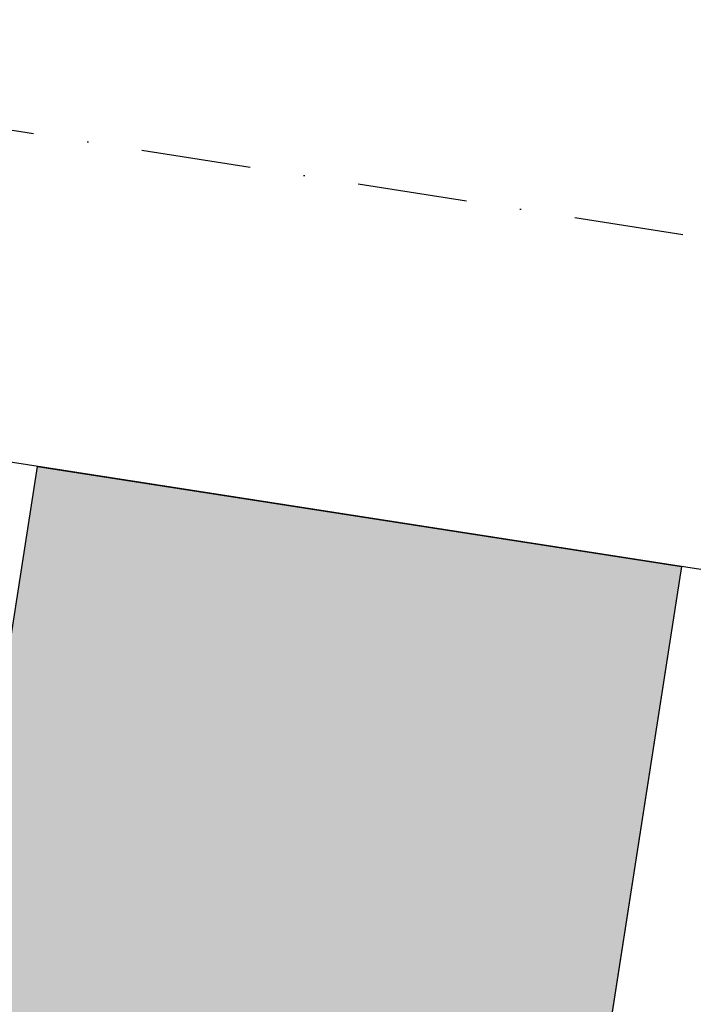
# Model space of a CAD drawing. Extents: x 662872 to 741672, y -776821 to -720021.
# Tile 8 of 13: x 699640 to 705791, y -741205 to -732211. Entities that reach past the tile are written whole.
import ezdxf

# ---------------------------------------------------------------- set-up
doc = ezdxf.new("R2010")
doc.units = 0
doc.header["$LTSCALE"] = 200
doc.linetypes.add('DASHDOT', pattern=[10, 5, -2.5, 0, -2.5])
doc.layers.add('Immagini elementi utilizzati', color=7, linetype='CONTINUOUS')
doc.layers.add('Planimetria', color=7, linetype='CONTINUOUS')

msp = doc.modelspace()

# ---------------------------------------------------------------- hatches: boundary and pattern name
at = {"layer": 'Immagini elementi utilizzati', "linetype": 'Continuous'}
msp.add_hatch(color=106, dxfattribs=at).paths.add_polyline_path([(699802.4, -736291.6), (705682.6, -737206.9), (704759.8, -743135.5), (698879.6, -742220.2)])

# ---------------------------------------------------------------- linework, layer by layer
at = {"layer": 'Immagini elementi utilizzati', "color": 7, "linetype": 'Continuous', "lineweight": -3}
for p, q in [((736456.4, -741996.7), (663829.6, -730692.6)), ((705682.6, -737206.9), (700532.8, -770293.4))]:
    msp.add_line(p, q, dxfattribs=at)
at = {"layer": 'Immagini elementi utilizzati', "color": 106, "linetype": 'Continuous', "lineweight": -3}
msp.add_lwpolyline([(699802.4, -736291.6), (705682.6, -737206.9), (704759.8, -743135.5), (698879.6, -742220.2)], close=True, dxfattribs=at)
at = {"layer": 'Planimetria', "color": 1, "linetype": 'DASHDOT', "lineweight": -3}
msp.add_lwpolyline([(669134.5, -728482.2), (715871.4, -735756), (732683.4, -735929.7), (726935.4, -761777.8), (721216.4, -760506.1), (669706.2, -772116), (669134.5, -728482.2)], dxfattribs=at)

doc.saveas('drawing.dxf')
